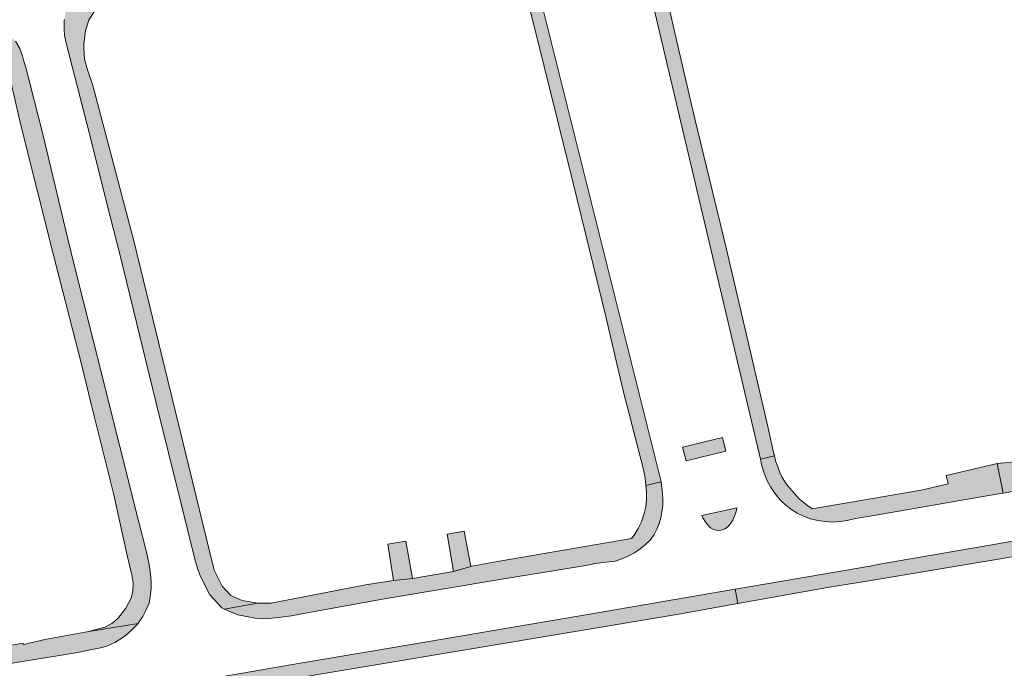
# Model space of a CAD drawing. Extents: x 97094 to 109644, y 463509 to 471969.
# Tile 235 of 256: x 103859 to 103970, y 468680 to 468753. Entities that reach past the tile are written whole.
import ezdxf

# ---------------------------------------------------------------- set-up
doc = ezdxf.new("R2010")
doc.units = 0
doc.layers.add('109 Onkruidbestrijding elementen', color=6, linetype='Continuous', lineweight=20, true_color=0xff00ff)

msp = doc.modelspace()

# ---------------------------------------------------------------- hatches: boundary and pattern name
at = {"layer": '109 Onkruidbestrijding elementen', "true_color": 0xff00ff}
for points in [[(103926.07, 468772.49), (103942.31, 468703.91), (103943.85, 468704.27), (103943.72, 468704.83), (103943.02, 468708.03), (103938.47, 468727.42), (103934.94, 468742.02), (103933.04, 468750.22), (103931.3, 468757.73), (103927.57, 468773.18), (103927.11, 468775.35), (103927.09, 468775.45), (103927.07, 468775.55), (103927.06, 468775.65), (103927.04, 468775.75), (103927.03, 468775.86), (103927.02, 468775.96), (103927.01, 468776.06), (103927, 468776.16), (103926.99, 468776.27), (103926.99, 468776.37), (103926.99, 468776.47), (103926.99, 468776.58), (103926.99, 468776.68), (103926.99, 468776.78), (103927, 468776.88), (103927.01, 468776.99), (103925.72, 468776.56), (103925.72, 468776.55), (103925.64, 468776), (103925.6, 468775.46), (103925.6, 468774.93), (103925.65, 468774.41), (103925.73, 468773.91), (103926.07, 468772.49)], [(103910.72, 468771.26), (103910.81, 468771.18), (103910.91, 468771.11), (103911, 468771.03), (103911.09, 468770.96), (103911.18, 468770.88), (103911.26, 468770.8), (103911.35, 468770.72), (103911.44, 468770.63), (103911.52, 468770.55), (103911.6, 468770.46), (103911.68, 468770.37), (103911.76, 468770.29), (103911.84, 468770.2), (103911.91, 468770.1), (103911.99, 468770.01), (103912.06, 468769.92), (103912.13, 468769.82), (103912.2, 468769.73), (103912.27, 468769.63), (103912.34, 468769.53), (103912.4, 468769.43), (103912.46, 468769.33), (103912.52, 468769.23), (103912.58, 468769.13), (103912.64, 468769.02), (103912.7, 468768.92), (103912.75, 468768.81), (103912.8, 468768.71), (103912.85, 468768.6), (103912.9, 468768.49), (103912.95, 468768.38), (103913, 468768.27), (103913.04, 468768.16), (103913.08, 468768.05), (103913.12, 468767.94), (103913.16, 468767.83), (103913.19, 468767.71), (103913.23, 468767.6), (103913.26, 468767.48), (103913.29, 468767.37), (103914.09, 468764.18), (103916.4, 468754.49), (103921.28, 468734.82), (103924.97, 468719.86), (103926.88, 468711.68), (103929.18, 468702.72), (103929.35, 468701.76), (103929.44, 468700.96), (103931.15, 468701.35), (103914.11, 468769.51), (103914.02, 468769.86), (103913.65, 468770.65), (103913.15, 468771.36), (103912.61, 468771.92), (103910.72, 468771.26)], [(103864.47, 468750.52), (103866.82, 468741.35), (103869.45, 468730.95), (103870.48, 468726.87), (103874.54, 468710.17), (103877.33, 468699.04), (103878.9, 468692.7), (103879.24, 468691.53), (103879.57, 468690.68), (103880.57, 468688.7), (103881.93, 468687.22), (103882.19, 468687.1), (103885.96, 468687.74), (103884.19, 468688.06), (103882.92, 468688.61), (103881.97, 468689.66), (103881.07, 468691.44), (103880.59, 468693.45), (103875.88, 468712.7), (103872.1, 468728.21), (103867.45, 468745.75), (103866.87, 468747.51), (103866.52, 468748.7), (103866.45, 468749.98), (103866.46, 468750.34), (103866.64, 468751.91), (103867.02, 468753.07), (103868.05, 468754.78), (103869.02, 468755.98), (103864.5, 468754.39), (103864.47, 468754.27), (103864.44, 468754.15), (103864.41, 468754.03), (103864.38, 468753.9), (103864.36, 468753.78), (103864.34, 468753.66), (103864.32, 468753.53), (103864.3, 468753.41), (103864.28, 468753.28), (103864.27, 468753.15), (103864.26, 468753.03), (103864.25, 468752.9), (103864.24, 468752.78), (103864.23, 468752.65), (103864.23, 468752.52), (103864.23, 468752.4), (103864.23, 468752.27), (103864.23, 468752.15), (103864.24, 468752.02), (103864.24, 468751.89), (103864.25, 468751.77), (103864.27, 468751.64), (103864.28, 468751.52), (103864.3, 468751.39), (103864.31, 468751.27), (103864.33, 468751.14), (103864.36, 468751.02), (103864.38, 468750.89), (103864.41, 468750.77), (103864.44, 468750.65), (103864.47, 468750.52)], [(103852.66, 468750.23), (103853.63, 468750.34), (103854.36, 468750.27), (103855.08, 468749.99), (103855.62, 468749.64), (103856.15, 468749.3), (103856.61, 468748.91), (103856.86, 468748.64), (103857.4, 468748.05), (103857.71, 468747.52), (103857.91, 468747.1), (103858.12, 468746.55), (103858.3, 468746.04), (103859.39, 468741.31), (103863.14, 468726.44), (103866.19, 468714.54), (103867.31, 468709.89), (103869.81, 468699.9), (103871.31, 468693.1), (103871.82, 468690.94), (103871.96, 468690.05), (103871.93, 468689.13), (103871.76, 468688.32), (103871.14, 468687.19), (103870.27, 468686.05), (103869.6, 468685.48), (103868.81, 468685.07), (103867.02, 468684.57), (103872.53, 468685.49), (103872.54, 468685.5), (103873.05, 468686.25), (103873.43, 468687), (103873.76, 468687.77), (103873.88, 468688.51), (103874, 468689.37), (103873.99, 468690.14), (103873.93, 468691.02), (103873.79, 468692.08), (103873.46, 468693.46), (103872.53, 468697.14), (103870.48, 468705.33), (103867.48, 468717.22), (103865.3, 468725.96), (103864.36, 468729.82), (103861.9, 468740.16), (103859.9, 468747.93), (103859.72, 468748.5), (103859.58, 468749.1), (103859.27, 468749.9), (103858.78, 468750.71), (103858.25, 468751.25), (103857.43, 468751.87), (103852.66, 468750.23)], [(103954.56, 468691.92), (103944.71, 468690.24), (103939.45, 468689.34), (103939.76, 468687.72), (103950.02, 468689.55), (103953.77, 468690.16), (103969.21, 468692.71), (103971.32, 468693.08), (103984.11, 468695.36), (103998.09, 468697.66), (104001.76, 468698.59), (104004.43, 468699.34), (104005.25, 468699.58), (104029.29, 468706.82), (104038.27, 468709.54), (104043.29, 468711.07), (104048.68, 468712.71), (104075.45, 468720.66), (104081.01, 468722.17), (104097.99, 468727.23), (104102.81, 468728.69), (104108.12, 468730.29), (104107.15, 468731.85), (104099.71, 468729.56), (104092.83, 468727.49), (104082.19, 468724.29), (104075.96, 468722.47), (104067.78, 468720.04), (104058.26, 468717.13), (104047.33, 468713.89), (104039.66, 468711.57), (104032.58, 468709.46), (104027.58, 468707.99), (104014.65, 468704.12), (104005.26, 468701.31), (104002.45, 468700.5), (103999.96, 468699.82), (103998.62, 468699.48), (103997.45, 468699.23), (103994.51, 468698.74), (103989.4, 468697.92), (103980.91, 468696.5), (103974.85, 468695.44), (103968, 468694.24), (103955.65, 468692.11), (103954.56, 468691.92)], [(103933.56, 468705.24), (103933.97, 468703.72), (103938.4, 468704.79), (103938.04, 468706.32), (103933.56, 468705.24)], [(103963.12, 468702.06), (103963.34, 468701.13), (103960.31, 468700.41), (103960.3, 468700.43), (103948.07, 468698.33), (103947.6, 468698.66), (103946.62, 468699.46), (103945.79, 468700.4), (103945.18, 468701.14), (103944.72, 468701.84), (103944.46, 468702.41), (103944.22, 468703.02), (103943.98, 468703.7), (103943.85, 468704.27), (103942.31, 468703.91), (103942.42, 468703.29), (103942.59, 468702.65), (103942.81, 468702.01), (103943.08, 468701.39), (103943.4, 468700.78), (103943.78, 468700.22), (103944.19, 468699.68), (103944.65, 468699.18), (103945.13, 468698.73), (103945.71, 468698.28), (103946.4, 468697.86), (103947.13, 468697.51), (103947.91, 468697.22), (103948.72, 468697.01), (103949.55, 468696.89), (103950.38, 468696.85), (103951.21, 468696.89), (103952.01, 468697.02), (103952.78, 468697.22), (103953.56, 468697.34), (103954.35, 468697.46), (103968.76, 468699.97), (103969.49, 468700.1), (103968.81, 468703.41), (103966.12, 468702.77), (103963.12, 468702.06)], [(103968.81, 468703.41), (103969.49, 468700.1), (103972.2, 468700.55), (103971.58, 468703.65), (103968.81, 468703.41)], [(103909.82, 468691.88), (103907.88, 468691.29), (103903.27, 468690.51), (103901.16, 468690.3), (103898.03, 468689.8), (103887.44, 468687.76), (103885.96, 468687.74), (103882.19, 468687.1), (103883.7, 468686.45), (103885.67, 468686.09), (103886.87, 468686.02), (103888.25, 468686.14), (103889.73, 468686.35), (103891.48, 468686.67), (103900.14, 468688.25), (103913.07, 468690.42), (103920.88, 468691.68), (103922.49, 468691.95), (103923.11, 468692.07), (103923.72, 468692.2), (103926.01, 468692.47), (103926.76, 468692.71), (103927.48, 468693.02), (103928.18, 468693.4), (103928.82, 468693.84), (103929.42, 468694.33), (103929.96, 468694.87), (103930.37, 468695.45), (103930.67, 468696.05), (103930.92, 468696.68), (103931.11, 468697.33), (103931.25, 468698), (103931.33, 468698.68), (103931.36, 468699.37), (103931.32, 468700.05), (103931.15, 468701.35), (103929.44, 468700.96), (103929.51, 468700.22), (103929.51, 468699.42), (103929.43, 468698.56), (103929.26, 468697.79), (103928.96, 468696.87), (103928.57, 468696.12), (103928.13, 468695.37), (103927.84, 468694.99), (103912.8, 468692.42), (103909.93, 468691.9), (103909.82, 468691.88)], [(103939.65, 468698.45), (103935.71, 468697.58), (103935.83, 468697.32), (103936.15, 468696.81), (103936.53, 468696.36), (103936.7, 468696.18), (103937.01, 468696.01), (103937.32, 468695.92), (103937.66, 468695.89), (103938.03, 468695.96), (103938.31, 468696.07), (103938.59, 468696.27), (103938.78, 468696.47), (103938.98, 468696.72), (103939.19, 468697.07), (103939.51, 468697.81), (103939.62, 468698.19), (103939.65, 468698.45)], [(103907.88, 468691.29), (103909.82, 468691.88), (103909.27, 468694.86), (103909.09, 468695.84), (103907.16, 468695.5), (103907.88, 468691.3), (103907.88, 468691.29)], [(103900.52, 468694.37), (103901.16, 468690.3), (103903.27, 468690.51), (103902.55, 468694.72), (103900.52, 468694.37)], [(103756.4, 468658.09), (103749.4, 468656.92), (103746.41, 468656.46), (103744.36, 468656.15), (103742.85, 468655.74), (103739.91, 468655.22), (103737.23, 468654.53), (103731.68, 468653.12), (103731.34, 468653.04), (103717.86, 468649.92), (103701.97, 468646.3), (103684.7, 468642.55), (103670.21, 468639.61), (103661.04, 468637.78), (103658.01, 468637.26), (103655.32, 468636.9), (103653.51, 468636.68), (103647.72, 468636.39), (103636.24, 468635.71), (103625.7, 468635.08), (103615.62, 468634.56), (103607.58, 468634.15), (103605.48, 468634.04), (103604.81, 468634.01), (103604.88, 468632.44), (103607.24, 468632.54), (103617.5, 468633.05), (103628.2, 468633.67), (103637.71, 468634.27), (103643.4, 468634.58), (103649.46, 468634.95), (103652.32, 468635.16), (103655.51, 468635.41), (103658.02, 468635.73), (103659.57, 468635.98), (103663.44, 468636.68), (103673.37, 468638.73), (103688.49, 468641.92), (103702.24, 468644.86), (103711.54, 468646.94), (103722.18, 468649.4), (103729.97, 468651.17), (103732.66, 468651.89), (103737.08, 468652.93), (103738.96, 468653.38), (103739.55, 468653.49), (103739.95, 468653.57), (103746.91, 468654.87), (103773.28, 468659.29), (103780.69, 468660.53), (103788.7, 468661.91), (103816.67, 468666.63), (103826.47, 468668.36), (103866.58, 468675.19), (103871.36, 468676.03), (103886.66, 468678.74), (103932.92, 468686.5), (103939.76, 468687.72), (103939.45, 468689.34), (103932.69, 468688.17), (103924.02, 468686.69), (103898.96, 468682.41), (103890.68, 468681.03), (103874.76, 468678.28), (103861.36, 468675.91), (103849.27, 468673.92), (103825.28, 468669.79), (103816.35, 468668.28), (103801.65, 468665.74), (103789.49, 468663.67), (103778.3, 468661.82), (103760.28, 468658.73), (103756.4, 468658.09)], [(103745.43, 468670.08), (103745.43, 468669.93), (103745.44, 468669.79), (103745.45, 468669.65), (103745.46, 468669.5), (103745.47, 468669.36), (103745.49, 468669.22), (103745.5, 468669.07), (103745.53, 468668.93), (103745.55, 468668.79), (103745.57, 468668.65), (103745.6, 468668.51), (103745.63, 468668.37), (103745.67, 468668.23), (103745.7, 468668.09), (103745.74, 468667.95), (103745.78, 468667.81), (103745.82, 468667.67), (103745.86, 468667.54), (103745.91, 468667.4), (103745.96, 468667.27), (103746.01, 468667.13), (103746.07, 468667), (103746.12, 468666.87), (103746.18, 468666.73), (103746.24, 468666.6), (103746.3, 468666.48), (103746.37, 468666.35), (103746.43, 468666.22), (103746.5, 468666.09), (103746.57, 468665.97), (103746.65, 468665.84), (103746.72, 468665.72), (103746.8, 468665.6), (103746.88, 468665.48), (103746.97, 468665.38), (103747.06, 468665.29), (103747.15, 468665.2), (103747.24, 468665.1), (103747.34, 468665.01), (103747.44, 468664.93), (103747.54, 468664.84), (103747.64, 468664.75), (103747.74, 468664.67), (103747.84, 468664.59), (103747.94, 468664.51), (103748.05, 468664.43), (103748.16, 468664.35), (103748.26, 468664.28), (103748.37, 468664.21), (103748.48, 468664.14), (103748.6, 468664.07), (103748.71, 468664), (103748.82, 468663.93), (103748.94, 468663.87), (103749.05, 468663.81), (103749.17, 468663.75), (103749.29, 468663.69), (103749.41, 468663.64), (103749.53, 468663.58), (103749.65, 468663.53), (103749.77, 468663.48), (103749.89, 468663.43), (103750.02, 468663.39), (103750.14, 468663.35), (103750.26, 468663.3), (103750.39, 468663.26), (103750.52, 468663.23), (103750.64, 468663.19), (103750.77, 468663.16), (103750.9, 468663.13), (103751.03, 468663.1), (103751.15, 468663.07), (103751.28, 468663.05), (103751.41, 468663.03), (103751.54, 468663.01), (103751.67, 468662.99), (103751.8, 468662.98), (103751.93, 468662.96), (103752.07, 468662.95), (103752.2, 468662.94), (103752.33, 468662.94), (103752.46, 468662.93), (103752.59, 468662.93), (103752.72, 468662.93), (103752.85, 468662.93), (103752.98, 468662.94), (103753.12, 468662.94), (103755.42, 468663.33), (103758.63, 468663.91), (103776.45, 468666.99), (103792.85, 468669.8), (103806.8, 468672.18), (103816.86, 468673.87), (103830.23, 468676.18), (103846.18, 468678.95), (103859.13, 468681.13), (103865.56, 468682.2), (103867.21, 468682.52), (103867.95, 468682.66), (103868.52, 468682.78), (103869.02, 468682.93), (103869.44, 468683.11), (103869.94, 468683.35), (103870.7, 468683.82), (103871.11, 468684.15), (103871.71, 468684.64), (103872.53, 468685.49), (103867.02, 468684.57), (103862.08, 468683.7), (103859.69, 468683.11), (103859.65, 468683.28), (103854.6, 468682.39), (103854.19, 468682.32), (103852.23, 468681.95), (103852.19, 468681.94), (103837.76, 468679.46), (103808.69, 468674.47), (103790.99, 468671.61), (103780.89, 468669.89), (103780.56, 468669.81), (103778.73, 468669.36), (103778.42, 468669.3), (103776.43, 468668.89), (103758.67, 468665.59), (103756.84, 468665.28), (103754.48, 468664.84), (103752.26, 468664.59), (103751.08, 468664.71), (103751, 468664.73), (103750.93, 468664.74), (103750.85, 468664.76), (103750.77, 468664.79), (103750.7, 468664.81), (103750.62, 468664.83), (103750.55, 468664.86), (103750.47, 468664.88), (103750.4, 468664.91), (103750.33, 468664.94), (103750.25, 468664.97), (103750.18, 468665), (103750.11, 468665.03), (103750.04, 468665.06), (103749.97, 468665.1), (103749.9, 468665.13), (103749.83, 468665.17), (103749.76, 468665.21), (103749.69, 468665.25), (103749.62, 468665.29), (103749.56, 468665.33), (103749.49, 468665.37), (103749.43, 468665.41), (103749.36, 468665.46), (103749.3, 468665.5), (103749.23, 468665.55), (103749.17, 468665.6), (103749.11, 468665.65), (103749.05, 468665.7), (103748.99, 468665.75), (103748.93, 468665.8), (103748.87, 468665.85), (103748.81, 468665.91), (103748.76, 468665.96), (103748.7, 468666.02), (103748.65, 468666.07), (103748.59, 468666.13), (103748.54, 468666.19), (103748.49, 468666.25), (103748.44, 468666.31), (103748.39, 468666.37), (103748.34, 468666.43), (103748.29, 468666.49), (103748.24, 468666.56), (103748.2, 468666.62), (103748.15, 468666.68), (103748.11, 468666.75), (103748.07, 468666.82), (103748.03, 468666.88), (103747.98, 468666.95), (103747.95, 468667.02), (103747.91, 468667.09), (103747.87, 468667.16), (103747.84, 468667.23), (103747.8, 468667.3), (103747.77, 468667.37), (103747.74, 468667.44), (103747.7, 468667.51), (103747.67, 468667.59), (103747.65, 468667.66), (103747.62, 468667.73), (103747.59, 468667.81), (103747.57, 468667.88), (103747.54, 468667.96), (103747.52, 468668.03), (103747.5, 468668.11), (103747.48, 468668.18), (103747.46, 468668.26), (103747.44, 468668.34), (103747.43, 468668.41), (103747.41, 468668.49), (103747.4, 468668.57), (103747.39, 468668.65), (103747.38, 468668.72), (103747.37, 468668.8), (103747.36, 468668.88), (103747.35, 468668.96), (103747.35, 468669.04), (103747.34, 468669.12), (103747.34, 468669.19), (103747.34, 468669.27), (103747.34, 468669.35), (103747.34, 468669.43), (103747.34, 468669.51), (103747.34, 468670.35), (103745.46, 468670.42), (103745.43, 468670.08)]]:
    msp.add_hatch(color=6, dxfattribs=at).paths.add_polyline_path(points)

# ---------------------------------------------------------------- linework, layer by layer
at = {"layer": '109 Onkruidbestrijding elementen', "color": 3, "true_color": 0x00ff00}
for points in [[(103926.07, 468772.49), (103942.31, 468703.91), (103943.85, 468704.27), (103943.72, 468704.83), (103943.02, 468708.03), (103938.47, 468727.42), (103934.94, 468742.02), (103933.04, 468750.22), (103931.3, 468757.73)], [(103916.4, 468754.49), (103921.28, 468734.82), (103924.97, 468719.86), (103926.88, 468711.68), (103929.18, 468702.72), (103929.35, 468701.76), (103929.44, 468700.96), (103931.15, 468701.35), (103914.11, 468769.51)], [(103864.27, 468753.15), (103864.26, 468753.03), (103864.25, 468752.9), (103864.24, 468752.78), (103864.23, 468752.65), (103864.23, 468752.52), (103864.23, 468752.4), (103864.23, 468752.27), (103864.23, 468752.15), (103864.24, 468752.02), (103864.24, 468751.89), (103864.25, 468751.77), (103864.27, 468751.64), (103864.28, 468751.52), (103864.3, 468751.39), (103864.31, 468751.27), (103864.33, 468751.14), (103864.36, 468751.02), (103864.38, 468750.89), (103864.41, 468750.77), (103864.44, 468750.65), (103864.47, 468750.52), (103864.47, 468750.52), (103866.82, 468741.35), (103869.45, 468730.95), (103870.48, 468726.87), (103874.54, 468710.17), (103877.33, 468699.04), (103878.9, 468692.7), (103879.24, 468691.53), (103879.57, 468690.68), (103880.57, 468688.7), (103881.93, 468687.22), (103882.19, 468687.1), (103885.96, 468687.74), (103884.19, 468688.06), (103882.92, 468688.61), (103881.97, 468689.66), (103881.07, 468691.44), (103880.59, 468693.45), (103875.88, 468712.7), (103872.1, 468728.21), (103867.45, 468745.75), (103866.87, 468747.51), (103866.52, 468748.7), (103866.45, 468749.98), (103866.46, 468750.34), (103866.64, 468751.91), (103867.02, 468753.07), (103868.05, 468754.78)], [(103858.3, 468746.04), (103859.39, 468741.31), (103863.14, 468726.44), (103866.19, 468714.54), (103867.31, 468709.89), (103869.81, 468699.9), (103871.31, 468693.1), (103871.82, 468690.94), (103871.96, 468690.05), (103871.93, 468689.13), (103871.76, 468688.32), (103871.14, 468687.19), (103870.27, 468686.05), (103869.6, 468685.48), (103868.81, 468685.07), (103867.02, 468684.57), (103872.53, 468685.49), (103872.54, 468685.5), (103873.05, 468686.25), (103873.43, 468687), (103873.76, 468687.77), (103873.88, 468688.51), (103874, 468689.37), (103873.99, 468690.14), (103873.93, 468691.02), (103873.79, 468692.08), (103873.46, 468693.46), (103872.53, 468697.14), (103870.48, 468705.33), (103867.48, 468717.22), (103865.3, 468725.96), (103864.36, 468729.82), (103861.9, 468740.16), (103859.9, 468747.93), (103859.72, 468748.5), (103859.58, 468749.1), (103859.27, 468749.9), (103858.78, 468750.71)], [(103974.85, 468695.44), (103968, 468694.24), (103955.65, 468692.11), (103954.56, 468691.92), (103954.56, 468691.92), (103944.71, 468690.24), (103939.45, 468689.34), (103939.76, 468687.72), (103950.02, 468689.55), (103953.77, 468690.16), (103969.21, 468692.71), (103971.32, 468693.08)], [(103886.66, 468678.74), (103932.92, 468686.5), (103939.76, 468687.72), (103939.45, 468689.34), (103932.69, 468688.17), (103924.02, 468686.69), (103898.96, 468682.41), (103890.68, 468681.03), (103874.76, 468678.28)], [(103846.18, 468678.95), (103859.13, 468681.13), (103865.56, 468682.2), (103867.21, 468682.52), (103867.95, 468682.66), (103868.52, 468682.78), (103869.02, 468682.93), (103869.44, 468683.11), (103869.94, 468683.35), (103870.7, 468683.82), (103871.11, 468684.15), (103871.71, 468684.64), (103872.53, 468685.49), (103867.02, 468684.57), (103862.08, 468683.7), (103859.69, 468683.11), (103859.65, 468683.28), (103854.6, 468682.39), (103854.19, 468682.32), (103852.23, 468681.95), (103852.19, 468681.94), (103837.76, 468679.46)]]:
    msp.add_lwpolyline(points, dxfattribs=at)
for points in [[(103933.56, 468705.24), (103933.97, 468703.72), (103938.4, 468704.79), (103938.04, 468706.32), (103933.56, 468705.24)], [(103963.12, 468702.06), (103963.34, 468701.13), (103960.31, 468700.41), (103960.3, 468700.43), (103948.07, 468698.33), (103947.6, 468698.66), (103946.62, 468699.46), (103945.79, 468700.4), (103945.18, 468701.14), (103944.72, 468701.84), (103944.46, 468702.41), (103944.22, 468703.02), (103943.98, 468703.7), (103943.85, 468704.27), (103942.31, 468703.91), (103942.42, 468703.29), (103942.59, 468702.65), (103942.81, 468702.01), (103943.08, 468701.39), (103943.4, 468700.78), (103943.78, 468700.22), (103944.19, 468699.68), (103944.65, 468699.18), (103945.13, 468698.73), (103945.71, 468698.28), (103946.4, 468697.86), (103947.13, 468697.51), (103947.91, 468697.22), (103948.72, 468697.01), (103949.55, 468696.89), (103950.38, 468696.85), (103951.21, 468696.89), (103952.01, 468697.02), (103952.78, 468697.22), (103953.56, 468697.34), (103954.35, 468697.46), (103968.76, 468699.97), (103969.49, 468700.1), (103968.81, 468703.41), (103966.12, 468702.77), (103963.12, 468702.06)], [(103968.81, 468703.41), (103969.49, 468700.1), (103972.2, 468700.55), (103971.58, 468703.65), (103968.81, 468703.41)], [(103909.82, 468691.88), (103907.88, 468691.29), (103903.27, 468690.51), (103901.16, 468690.3), (103898.03, 468689.8), (103887.44, 468687.76), (103885.96, 468687.74), (103882.19, 468687.1), (103883.7, 468686.45), (103885.67, 468686.09), (103886.87, 468686.02), (103888.25, 468686.14), (103889.73, 468686.35), (103891.48, 468686.67), (103900.14, 468688.25), (103913.07, 468690.42), (103920.88, 468691.68), (103922.49, 468691.95), (103923.11, 468692.07), (103923.72, 468692.2), (103926.01, 468692.47), (103926.76, 468692.71), (103927.48, 468693.02), (103928.18, 468693.4), (103928.82, 468693.84), (103929.42, 468694.33), (103929.96, 468694.87), (103930.37, 468695.45), (103930.67, 468696.05), (103930.92, 468696.68), (103931.11, 468697.33), (103931.25, 468698), (103931.33, 468698.68), (103931.36, 468699.37), (103931.32, 468700.05), (103931.15, 468701.35), (103929.44, 468700.96), (103929.51, 468700.22), (103929.51, 468699.42), (103929.43, 468698.56), (103929.26, 468697.79), (103928.96, 468696.87), (103928.57, 468696.12), (103928.13, 468695.37), (103927.84, 468694.99), (103912.8, 468692.42), (103909.93, 468691.9), (103909.82, 468691.88)], [(103939.65, 468698.45), (103935.71, 468697.58), (103935.83, 468697.32), (103936.15, 468696.81), (103936.53, 468696.36), (103936.7, 468696.18), (103937.01, 468696.01), (103937.32, 468695.92), (103937.66, 468695.89), (103938.03, 468695.96), (103938.31, 468696.07), (103938.59, 468696.27), (103938.78, 468696.47), (103938.98, 468696.72), (103939.19, 468697.07), (103939.51, 468697.81), (103939.62, 468698.19), (103939.65, 468698.45)], [(103907.88, 468691.29), (103909.82, 468691.88), (103909.27, 468694.86), (103909.09, 468695.84), (103907.16, 468695.5), (103907.88, 468691.3), (103907.88, 468691.29)], [(103900.52, 468694.37), (103901.16, 468690.3), (103903.27, 468690.51), (103902.55, 468694.72), (103900.52, 468694.37)]]:
    msp.add_lwpolyline(points, close=True, dxfattribs=at)

doc.saveas('drawing.dxf')
